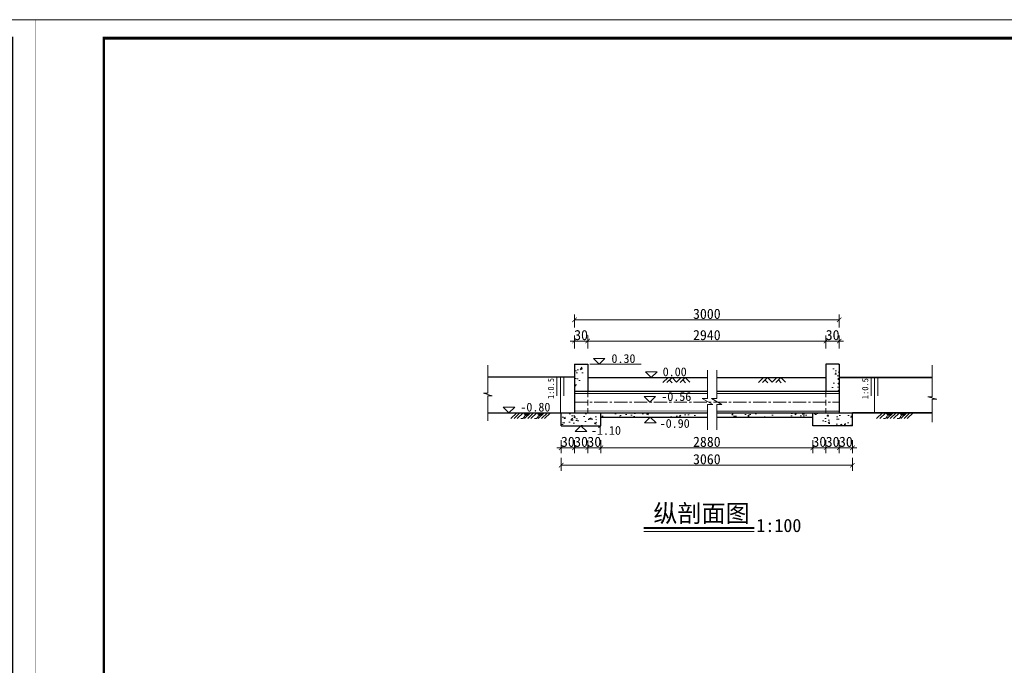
# Model space of a CAD drawing. Extents: x 36231 to 595326, y 3059 to 3871788.
# Tile 60 of 143: x 584999 to 585222, y 3864597 to 3864743. Entities that reach past the tile are written whole.
import ezdxf

# ---------------------------------------------------------------- set-up
doc = ezdxf.new("R2010")
doc.units = 0
doc.header["$PDMODE"] = 32
doc.header["$PDSIZE"] = 0.2
doc.linetypes.add('CENTER2', pattern=[1.125, 0.75, -0.125, 0.125, -0.125])
doc.linetypes.add('HIDDEN', pattern=[0.375, 0.25, -0.125])
doc.layers.get('0').update_dxf_attribs({"linetype": 'CONTINUOUS'})
doc.layers.get('Defpoints').update_dxf_attribs({"linetype": 'CONTINUOUS'})
for name, color, linetype, lineweight in [('0.09标注线', 3, 'CONTINUOUS', 9), ('0.13填充', 8, 'CONTINUOUS', 9), ('0.13文字', 3, 'CONTINUOUS', 13), ('0.30粗蓝', 4, 'CONTINUOUS', 30), ('图框１', 5, 'CONTINUOUS', 60), ('文字', 7, 'CONTINUOUS', 15), ('文字层', 7, 'CONTINUOUS', 15), ('粗线', 7, 'CONTINUOUS', 35), ('细实线', 3, 'CONTINUOUS', 20), ('细线', 7, 'CONTINUOUS', 15), ('细线-尺寸线和尺寸界限、剖面线、示坡线、重合剖面的轮廓线、钢筋图的构件轮廓线、表格中分隔线、引出线', 7, 'CONTINUOUS', 0), ('虚线', 251, 'HIDDEN', 15)]:
    doc.layers.add(name, color=color, linetype=linetype, lineweight=lineweight)
doc.styles.add('-仿宋_GB2312', font='仿宋_GB2312_0.ttf')
doc.styles.add('HZTXT', font='仿宋_GB2312_0.ttf', dxfattribs={"width": 0.8, "height": 2.5})
doc.styles.get("Standard").update_dxf_attribs({"font": 'rs.shx', "bigfont": 'hztxt.shx'})
doc.dimstyles.get("Standard").update_dxf_attribs({"dimtxt": 0.18, "dimasz": 0.18, "dimexe": 0.18, "dimexo": 0.0625, "dimgap": 0.09, "dimtad": 0, "dimtih": 1, "dimtoh": 1, "dimdec": 0, "dimlfac": 2, "dimzin": 0, "dimdsep": 46, "dimtxsty": 'Standard', "dimcen": 0.09, "dimadec": 0, "dimazin": 0, "dimtfac": 1, "dimtdec": 0, "dimtofl": 0, "dimtmove": 0, "dimatfit": 3, "dimfxl": 1, "dimtolj": 1, "dimtzin": 0, "dimarcsym": 0})
doc.dimstyles.new('副本 (5) (2) STANDARD', dxfattribs={"dimtxt": 2.3, "dimasz": 1, "dimexe": 1.25, "dimexo": 1.5, "dimgap": 0.2, "dimtad": 1, "dimdec": 0, "dimlfac": 10, "dimzin": 0, "dimdsep": 46, "dimtxsty": '-仿宋_GB2312', "dimblk": 'ARCHTICK', "dimcen": 0.09, "dimadec": 0, "dimazin": 0, "dimtfac": 1, "dimtdec": 0, "dimtix": 1, "dimtmove": 2, "dimatfit": 3, "dimfxl": 1.7, "dimfxlon": 1, "dimtolj": 1, "dimtzin": 0, "dimlwd": 9, "dimlwe": 9, "dimarcsym": 0})
doc.dimstyles.new('工作室标准标注', dxfattribs={"dimtxt": 2.5, "dimasz": 1, "dimexe": 1.2, "dimexo": 1.5, "dimgap": 1, "dimtad": 1, "dimdec": 1, "dimzin": 0, "dimdsep": 46, "dimtxsty": 'HZTXT', "dimblk": 'ARCHTICK', "dimcen": 0.09, "dimadec": 0, "dimazin": 0, "dimtfac": 0.09, "dimtdec": 1, "dimtofl": 0, "dimtmove": 2, "dimatfit": 3, "dimldrblk": 'ARCHTICK', "dimfxl": 3, "dimfxlon": 1, "dimtolj": 1, "dimtzin": 0, "dimarcsym": 0})

# ---------------------------------------------------------------- blocks, each defined once
blk = doc.blocks.new('eesz')
at = {"layer": '图框１', "color": 7, "const_width": 0.46666665}
blk.add_lwpolyline([(25244.47424427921, -497.5989567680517), (25244.47424427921, -1980.561866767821), (27344.47416927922, -1980.561866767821), (27344.47416927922, -497.5989567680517)], close=True, dxfattribs=at)
blk.add_lwpolyline([(25244.47424427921, -497.5989567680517), (25244.47424427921, -1980.561866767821), (27344.47416927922, -1980.561866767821), (27344.47416927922, -497.5989567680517)], close=True, dxfattribs=at)
at = {"layer": '图框１', "color": 5, "const_width": 0.46666665}
blk.add_lwpolyline([(25244.47424427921, -497.5989567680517), (25244.47424427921, -1980.561866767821), (27344.47416927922, -1980.561866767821), (27344.47416927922, -497.5989567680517)], close=True, dxfattribs=at)
at = {"layer": '图框１', "color": 7}
blk.add_lwpolyline([(25322.25201927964, -518.3396967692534, 3.111110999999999, 3.111110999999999, 0), (27318.54824427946, -518.3396967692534, 2.592592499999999, 2.592592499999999, 0), (27318.54824427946, -1954.635941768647, 2.592592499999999, 2.592592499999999, 0), (25322.25201927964, -1954.635941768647, 2.592592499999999, 2.592592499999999, 0)], format="xyseb", close=True, dxfattribs=at)
blk.add_lwpolyline([(25322.25201927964, -518.3396967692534, 3.111110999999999, 3.111110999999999, 0), (27318.54824427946, -518.3396967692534, 2.592592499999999, 2.592592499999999, 0), (27318.54824427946, -1954.635941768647, 2.592592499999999, 2.592592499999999, 0), (25322.25201927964, -1954.635941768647, 2.592592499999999, 2.592592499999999, 0)], format="xyseb", close=True, dxfattribs=at)
at = {"layer": '图框１', "color": 5}
blk.add_lwpolyline([(25322.25201927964, -518.3396967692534, 3.111110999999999, 3.111110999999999, 0), (27318.54824427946, -518.3396967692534, 2.592592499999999, 2.592592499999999, 0), (27318.54824427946, -1954.635941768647, 2.592592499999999, 2.592592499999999, 0), (25322.25201927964, -1954.635941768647, 2.592592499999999, 2.592592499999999, 0)], format="xyseb", close=True, dxfattribs=at)
blk = doc.blocks.new('_ARCHTICK')
at = {"color": 0, "linetype": 'ByBlock', "const_width": 0.15}
blk.add_lwpolyline([(-0.5, -0.5), (0.5, 0.5)], dxfattribs=at)
blk = doc.blocks.new('*D1622')
at = {"layer": '0.09标注线', "color": 0, "lineweight": 9}
for p, q in [((585124.7936141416, 3864668.459634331), (585124.7936141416, 3864671.409634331)), ((585127.7936141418, 3864668.459634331), (585127.7936141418, 3864671.409634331)), ((585124.7936141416, 3864670.159634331), (585123.7936141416, 3864670.159634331)), ((585124.7936141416, 3864670.159634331), (585127.7936141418, 3864670.159634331)), ((585127.7936141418, 3864670.159634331), (585128.7936141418, 3864670.159634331))]:
    blk.add_line(p, q, dxfattribs=at)
at = {"layer": 'Defpoints', "color": 0, "lineweight": 13}
for p in [(585127.7936141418, 3864670.159634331), (585124.7936141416, 3864664.908054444), (585127.7936141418, 3864664.908028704)]:
    blk.add_point(p, dxfattribs=at)
at = {"layer": '0.09标注线', "color": 0, "lineweight": 9}
blk.add_blockref('_ARCHTICK', (585124.7936141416, 3864670.159634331), dxfattribs=at)
at = {"layer": '0.09标注线', "color": 0, "lineweight": 9, "rotation": 180}
blk.add_blockref('_ARCHTICK', (585127.7936141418, 3864670.159634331), dxfattribs=at)
at = {"layer": '0.09标注线', "color": 0, "lineweight": 13, "insert": (585126.2936141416, 3864671.509634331), "char_height": 2.3, "attachment_point": 5, "style": '-仿宋_GB2312'}
blk.add_mtext('\\A1;30', dxfattribs=at)
blk = doc.blocks.new('*D1624')
at = {"layer": '0.09标注线', "color": 0, "lineweight": 9}
for p, q in [((585181.7936179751, 3864668.459634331), (585181.7936179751, 3864671.409634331)), ((585184.7936179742, 3864668.459634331), (585184.7936179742, 3864671.409634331)), ((585181.7936179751, 3864670.159634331), (585180.7936179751, 3864670.159634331)), ((585181.7936179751, 3864670.159634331), (585184.7936179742, 3864670.159634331)), ((585184.7936179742, 3864670.159634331), (585185.7936179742, 3864670.159634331))]:
    blk.add_line(p, q, dxfattribs=at)
at = {"layer": 'Defpoints', "color": 0, "lineweight": 13}
for p in [(585184.7936179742, 3864670.159634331), (585184.7936179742, 3864664.908283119), (585181.7936179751, 3864661.908056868)]:
    blk.add_point(p, dxfattribs=at)
at = {"layer": '0.09标注线', "color": 0, "lineweight": 9}
blk.add_blockref('_ARCHTICK', (585181.7936179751, 3864670.159634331), dxfattribs=at)
at = {"layer": '0.09标注线', "color": 0, "lineweight": 9, "rotation": 180}
blk.add_blockref('_ARCHTICK', (585184.7936179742, 3864670.159634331), dxfattribs=at)
at = {"layer": '0.09标注线', "color": 0, "lineweight": 13, "insert": (585183.2936179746, 3864671.509634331), "char_height": 2.3, "attachment_point": 5, "style": '-仿宋_GB2312'}
blk.add_mtext('\\A1;30', dxfattribs=at)
blk = doc.blocks.new('*D1625')
at = {"layer": '0.09标注线', "color": 0, "lineweight": 9}
for p, q in [((585121.7915231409, 3864647.661786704), (585121.7915231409, 3864644.711786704)), ((585124.7925162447, 3864647.661786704), (585124.7925162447, 3864644.711786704)), ((585121.7915231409, 3864645.961786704), (585120.7915231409, 3864645.961786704)), ((585121.7915231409, 3864645.961786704), (585124.7925162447, 3864645.961786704)), ((585124.7925162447, 3864645.961786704), (585125.7925162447, 3864645.961786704))]:
    blk.add_line(p, q, dxfattribs=at)
at = {"layer": 'Defpoints', "color": 0, "lineweight": 13}
for p in [(585124.7925162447, 3864653.908045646), (585121.7915231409, 3864650.908045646), (585124.7925162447, 3864645.961786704)]:
    blk.add_point(p, dxfattribs=at)
at = {"layer": '0.09标注线', "color": 0, "lineweight": 9}
blk.add_blockref('_ARCHTICK', (585121.7915231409, 3864645.961786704), dxfattribs=at)
at = {"layer": '0.09标注线', "color": 0, "lineweight": 9, "rotation": 180}
blk.add_blockref('_ARCHTICK', (585124.7925162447, 3864645.961786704), dxfattribs=at)
at = {"layer": '0.09标注线', "color": 0, "lineweight": 13, "insert": (585123.2920196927, 3864647.311786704), "char_height": 2.3, "attachment_point": 5, "style": '-仿宋_GB2312'}
blk.add_mtext('\\A1;30', dxfattribs=at)
blk = doc.blocks.new('*D1626')
at = {"layer": '0.09标注线', "color": 0, "lineweight": 9}
for p, q in [((585124.7925162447, 3864647.661786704), (585124.7925162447, 3864644.711786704)), ((585127.7936141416, 3864647.661786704), (585127.7936141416, 3864644.711786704)), ((585124.7925162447, 3864645.961786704), (585123.7925162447, 3864645.961786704)), ((585124.7925162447, 3864645.961786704), (585127.7936141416, 3864645.961786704)), ((585127.7936141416, 3864645.961786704), (585128.7936141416, 3864645.961786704))]:
    blk.add_line(p, q, dxfattribs=at)
at = {"layer": 'Defpoints', "color": 0, "lineweight": 13}
for p in [(585124.7925162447, 3864653.908045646), (585127.7936141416, 3864653.908045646), (585127.7936141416, 3864645.961786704)]:
    blk.add_point(p, dxfattribs=at)
at = {"layer": '0.09标注线', "color": 0, "lineweight": 9}
blk.add_blockref('_ARCHTICK', (585124.7925162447, 3864645.961786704), dxfattribs=at)
at = {"layer": '0.09标注线', "color": 0, "lineweight": 9, "rotation": 180}
blk.add_blockref('_ARCHTICK', (585127.7936141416, 3864645.961786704), dxfattribs=at)
at = {"layer": '0.09标注线', "color": 0, "lineweight": 13, "insert": (585126.2930651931, 3864647.311786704), "char_height": 2.3, "attachment_point": 5, "style": '-仿宋_GB2312'}
blk.add_mtext('\\A1;30', dxfattribs=at)
blk = doc.blocks.new('*D1627')
at = {"layer": '0.09标注线', "color": 0, "lineweight": 9}
for p, q in [((585127.7936141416, 3864647.661786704), (585127.7936141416, 3864644.711786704)), ((585130.7915231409, 3864647.661786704), (585130.7915231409, 3864644.711786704)), ((585127.7936141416, 3864645.961786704), (585126.7936141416, 3864645.961786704)), ((585127.7936141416, 3864645.961786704), (585130.7915231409, 3864645.961786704)), ((585130.7915231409, 3864645.961786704), (585131.7915231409, 3864645.961786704))]:
    blk.add_line(p, q, dxfattribs=at)
at = {"layer": 'Defpoints', "color": 0, "lineweight": 13}
for p in [(585127.7936141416, 3864653.908045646), (585130.7915231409, 3864650.908045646), (585130.7915231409, 3864645.961786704)]:
    blk.add_point(p, dxfattribs=at)
at = {"layer": '0.09标注线', "color": 0, "lineweight": 9}
blk.add_blockref('_ARCHTICK', (585127.7936141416, 3864645.961786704), dxfattribs=at)
at = {"layer": '0.09标注线', "color": 0, "lineweight": 9, "rotation": 180}
blk.add_blockref('_ARCHTICK', (585130.7915231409, 3864645.961786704), dxfattribs=at)
at = {"layer": '0.09标注线', "color": 0, "lineweight": 13, "insert": (585129.2925686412, 3864647.311786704), "char_height": 2.3, "attachment_point": 5, "style": '-仿宋_GB2312'}
blk.add_mtext('\\A1;30', dxfattribs=at)
blk = doc.blocks.new('*D1629')
at = {"layer": '0.09标注线', "color": 0, "lineweight": 9}
for p, q in [((585178.7936179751, 3864647.661786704), (585178.7936179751, 3864644.711786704)), ((585181.793617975, 3864647.661786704), (585181.793617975, 3864644.711786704)), ((585178.7936179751, 3864645.961786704), (585177.7936179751, 3864645.961786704)), ((585178.7936179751, 3864645.961786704), (585181.793617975, 3864645.961786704)), ((585181.793617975, 3864645.961786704), (585182.793617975, 3864645.961786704))]:
    blk.add_line(p, q, dxfattribs=at)
at = {"layer": 'Defpoints', "color": 0, "lineweight": 13}
for p in [(585181.793617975, 3864653.908045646), (585178.7936179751, 3864650.908045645), (585181.793617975, 3864645.961786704)]:
    blk.add_point(p, dxfattribs=at)
at = {"layer": '0.09标注线', "color": 0, "lineweight": 9}
blk.add_blockref('_ARCHTICK', (585178.7936179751, 3864645.961786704), dxfattribs=at)
at = {"layer": '0.09标注线', "color": 0, "lineweight": 9, "rotation": 180}
blk.add_blockref('_ARCHTICK', (585181.793617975, 3864645.961786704), dxfattribs=at)
at = {"layer": '0.09标注线', "color": 0, "lineweight": 13, "insert": (585180.293617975, 3864647.311786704), "char_height": 2.3, "attachment_point": 5, "style": '-仿宋_GB2312'}
blk.add_mtext('\\A1;30', dxfattribs=at)
blk = doc.blocks.new('*D1630')
at = {"layer": '0.09标注线', "color": 0, "lineweight": 9}
for p, q in [((585181.793617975, 3864647.661786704), (585181.793617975, 3864644.711786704)), ((585184.7936598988, 3864647.661786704), (585184.7936598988, 3864644.711786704)), ((585181.793617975, 3864645.961786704), (585180.793617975, 3864645.961786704)), ((585181.793617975, 3864645.961786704), (585184.7936598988, 3864645.961786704)), ((585184.7936598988, 3864645.961786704), (585185.7936598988, 3864645.961786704))]:
    blk.add_line(p, q, dxfattribs=at)
at = {"layer": 'Defpoints', "color": 0, "lineweight": 13}
for p in [(585181.793617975, 3864653.908045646), (585184.7936598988, 3864653.908045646), (585184.7936598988, 3864645.961786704)]:
    blk.add_point(p, dxfattribs=at)
at = {"layer": '0.09标注线', "color": 0, "lineweight": 9}
blk.add_blockref('_ARCHTICK', (585181.793617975, 3864645.961786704), dxfattribs=at)
at = {"layer": '0.09标注线', "color": 0, "lineweight": 9, "rotation": 180}
blk.add_blockref('_ARCHTICK', (585184.7936598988, 3864645.961786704), dxfattribs=at)
at = {"layer": '0.09标注线', "color": 0, "lineweight": 13, "insert": (585183.293638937, 3864647.311786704), "char_height": 2.3, "attachment_point": 5, "style": '-仿宋_GB2312'}
blk.add_mtext('\\A1;30', dxfattribs=at)
blk = doc.blocks.new('*D1631')
at = {"layer": '0.09标注线', "color": 0, "lineweight": 9}
for p, q in [((585184.7936598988, 3864647.661786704), (585184.7936598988, 3864644.711786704)), ((585187.7936179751, 3864647.661786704), (585187.7936179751, 3864644.711786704)), ((585184.7936598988, 3864645.961786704), (585183.7936598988, 3864645.961786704)), ((585184.7936598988, 3864645.961786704), (585187.7936179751, 3864645.961786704)), ((585187.7936179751, 3864645.961786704), (585188.7936179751, 3864645.961786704))]:
    blk.add_line(p, q, dxfattribs=at)
at = {"layer": 'Defpoints', "color": 0, "lineweight": 13}
for p in [(585184.7936598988, 3864653.908045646), (585187.7936179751, 3864650.908045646), (585187.7936179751, 3864645.961786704)]:
    blk.add_point(p, dxfattribs=at)
at = {"layer": '0.09标注线', "color": 0, "lineweight": 9}
blk.add_blockref('_ARCHTICK', (585184.7936598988, 3864645.961786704), dxfattribs=at)
at = {"layer": '0.09标注线', "color": 0, "lineweight": 9, "rotation": 180}
blk.add_blockref('_ARCHTICK', (585187.7936179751, 3864645.961786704), dxfattribs=at)
at = {"layer": '0.09标注线', "color": 0, "lineweight": 13, "insert": (585186.293638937, 3864647.311786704), "char_height": 2.3, "attachment_point": 5, "style": '-仿宋_GB2312'}
blk.add_mtext('\\A1;30', dxfattribs=at)
blk = doc.blocks.new('*D1750')
at = {"layer": 'Defpoints', "color": 0, "lineweight": 13}
for p in [(36259.39384538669, 3864669.937202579), (36234.63696926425, 3864657.301094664), (585837.1791262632, 3864657.301094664)]:
    blk.add_point(p, dxfattribs=at)
at = {"layer": '细实线', "color": 0, "lineweight": -2}
for p, q in [((36237.63696926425, 3864669.937202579), (36233.43696926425, 3864669.937202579)), ((36234.63696926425, 3864669.937202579), (36234.63696926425, 3864657.301094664)), ((36237.63696926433, 3864657.301094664), (36233.43696926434, 3864657.301094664))]:
    blk.add_line(p, q, dxfattribs=at)
for p, rotation in [((36234.63696926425, 3864669.937202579), 90), ((36234.63696926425, 3864657.301094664), 270)]:
    blk.add_blockref('_ARCHTICK', p, dxfattribs=dict(at, rotation=rotation))
at = {"layer": '细实线', "color": 0, "lineweight": 9, "insert": (36232.38696926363, 3864663.619148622), "char_height": 2.5, "attachment_point": 5, "rotation": 90, "style": 'HZTXT'}
blk.add_mtext('\\A1;20', dxfattribs=at)

msp = doc.modelspace()

# ---------------------------------------------------------------- hatches: boundary and pattern name
at = {"layer": '0.09标注线', "lineweight": 13}
h = msp.add_hatch(dxfattribs=at)
h.set_pattern_fill('AR-CONC', color=256, scale=0.02, style=0)
h.set_pattern_definition([(50, (573638.012721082, 3867785.622910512), (3.64369337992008, -0.3187817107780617), [0.381, -4.191000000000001]), (355, (573638.012721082, 3867785.622910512), (-0.7048565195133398, 3.8211328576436), [0.3048, -3.3528]), (100.451, (573638.316361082, 3867785.596345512), (2.938850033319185, 3.502333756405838), [0.3238, -3.5618]), (46.18420000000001, (573638.012721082, 3867786.638910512), (5.421580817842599, -0.8408465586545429), [0.5715, -6.2865]), (96.6356, (573638.464519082, 3867786.568840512), (4.748084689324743, 4.948511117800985), [0.4857, -5.3427]), (351.1840000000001, (573638.012721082, 3867786.638910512), (4.748092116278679, 4.948502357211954), [0.4572, -5.0292]), (21, (573638.520721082, 3867786.384910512), (3.032297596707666, -2.04531037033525), [0.381, -4.191000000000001]), (326.0000000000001, (573638.520721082, 3867786.384910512), (1.236040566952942, 3.683759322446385), [0.3048, -3.3528]), (71.4514, (573638.773411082, 3867786.214468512), (4.268329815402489, 1.638457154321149), [0.3238, -3.5618]), (37.50000000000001, (573638.012721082, 3867785.622910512), (0.06177206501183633, 1.691100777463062), [0, -3.31216, 0, -3.4036, 0, -3.3655]), (7.499999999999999, (573638.012721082, 3867785.622910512), (1.336393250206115, 2.00361149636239), [0, -1.94056, 0, -3.23596, 0, -1.2827]), (327.5, (573636.879881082, 3867785.622910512), (2.711811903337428, -0.1145748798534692), [0, -1.27, 0, -3.9624, 0, -5.2578]), (317.5, (573636.371881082, 3867785.622910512), (2.962583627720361, 0.5085298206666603), [0, -1.651, 0, -2.63144, 0, -3.7338])])
h.paths.add_polyline_path([(585126.7936141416, 3864664.908054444), (585124.7936141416, 3864664.908054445), (585124.793617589, 3864658.707931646), (585126.7936141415, 3864658.707931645)])
h.paths.add_polyline_path([(585129.7915231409, 3864650.908045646), (585129.791523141, 3864653.908045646), (585121.7934955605, 3864653.908045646), (585121.7915231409, 3864650.908045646), (585126.2248679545, 3864650.908045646), (585126.2651194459, 3864650.948297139), (585126.3053709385, 3864650.908045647)])
h.paths.add_polyline_path([(585179.7936179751, 3864653.908045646), (585179.7936179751, 3864650.908045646), (585187.7936179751, 3864650.908045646), (585187.7937778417, 3864653.908045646)])
h.paths.add_polyline_path([(585182.793617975, 3864658.707931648), (585184.7936416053, 3864658.707931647), (585184.7936179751, 3864664.908054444), (585182.7936179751, 3864664.908054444)])
h.paths.add_polyline_path([(585154.9629971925, 3864652.907812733), (585154.96299672, 3864653.908045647), (585129.7915231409, 3864653.908045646), (585129.7915231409, 3864652.907959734)])
h.paths.add_polyline_path([(585157.0225722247, 3864653.908045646), (585157.0225726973, 3864652.907800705), (585179.7936179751, 3864652.907667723), (585179.7936179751, 3864653.908045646)])
at = {"layer": '0.13填充'}
h = msp.add_hatch(color=7, dxfattribs=at)
edge = h.paths.add_edge_path()
edge.add_ellipse((585113.8573269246, 3864654.045360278), major_axis=(0, -0.7306824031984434), ratio=0.9642642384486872, start_angle=280.8772955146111, end_angle=439.1227044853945)
edge.add_line((585114.5492392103, 3864653.907475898), (585113.1654146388, 3864653.907475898))
h = msp.add_hatch(color=7, dxfattribs=at)
edge = h.paths.add_edge_path()
edge.add_ellipse((585116.9564623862, 3864654.045360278), major_axis=(0, -0.7306824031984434), ratio=0.9642642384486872, start_angle=280.8772955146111, end_angle=439.1227044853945)
edge.add_line((585117.6483746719, 3864653.907475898), (585116.2645501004, 3864653.907475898))
h = msp.add_hatch(color=7, dxfattribs=at)
edge = h.paths.add_edge_path()
edge.add_ellipse((585196.0161147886, 3864654.045930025), major_axis=(0, -0.7306824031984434), ratio=0.9642642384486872, start_angle=280.8772955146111, end_angle=439.1227044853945)
edge.add_line((585196.7080270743, 3864653.908045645), (585195.3242025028, 3864653.908045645))
h = msp.add_hatch(color=7, dxfattribs=at)
edge = h.paths.add_edge_path()
edge.add_ellipse((585199.1152502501, 3864654.045930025), major_axis=(0, -0.7306824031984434), ratio=0.9642642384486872, start_angle=280.8772955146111, end_angle=439.1227044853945)
edge.add_line((585199.8071625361, 3864653.908045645), (585198.4233379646, 3864653.908045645))

# ---------------------------------------------------------------- linework, layer by layer
at = {"color": 0, "lineweight": 13}
for p, q in [((585154.9629986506, 3864658.307931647), (585124.7936072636, 3864658.307931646)), ((585184.7936248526, 3864658.307931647), (585157.0225741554, 3864658.307931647))]:
    msp.add_line(p, q, dxfattribs=at)
at = {"color": 0, "lineweight": 30}
for p, q in [((585154.9629996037, 3864658.707931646), (585124.7936075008, 3864658.707931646)), ((585184.7936246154, 3864658.707931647), (585157.0225751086, 3864658.707931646)), ((585105.14960712, 3864653.908054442), (585124.7936046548, 3864653.908045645))]:
    msp.add_line(p, q, dxfattribs=at)
at = {"layer": '0.09标注线', "color": 7}
msp.add_line((585128.3105256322, 3864664.908054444), (585139.9103099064, 3864664.908054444), dxfattribs=at)
at = {"layer": '0.09标注线'}
for p, q in [((585154.9630111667, 3864663.559946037), (585154.9629958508, 3864657.133085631)), ((585157.0225866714, 3864663.559946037), (585157.0225713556, 3864657.133085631)), ((585154.9629958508, 3864657.133085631), (585153.7629958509, 3864657.133085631)), ((585153.7629958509, 3864657.133085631), (585156.1629958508, 3864655.747888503)), ((585154.9629985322, 3864650.072258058), (585154.9629958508, 3864655.747888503)), ((585154.9629958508, 3864655.747888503), (585156.1629958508, 3864655.747888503)), ((585157.0225713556, 3864657.133085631), (585155.8225713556, 3864657.133085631)), ((585155.8225713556, 3864657.133085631), (585158.2225713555, 3864655.747888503)), ((585157.022574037, 3864650.072258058), (585157.0225713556, 3864655.747888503)), ((585157.0225713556, 3864655.747888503), (585158.2225713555, 3864655.747888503))]:
    msp.add_line(p, q, dxfattribs=at)
at = {"layer": '0.09标注线', "color": 0, "lineweight": 13}
for p, q in [((585120.7969481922, 3864661.943685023), (585120.7969481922, 3864657.748668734)), ((585121.613215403, 3864661.943685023), (585121.6132118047, 3864653.908047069)), ((585122.3684980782, 3864661.943685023), (585122.368498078, 3864657.748668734)), ((585191.996588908, 3864661.913858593), (585191.996588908, 3864657.718842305)), ((585192.8128561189, 3864661.913858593), (585192.8128525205, 3864653.87822064)), ((585193.568138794, 3864661.913858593), (585193.5681387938, 3864657.718842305))]:
    msp.add_line(p, q, dxfattribs=at)
at = {"layer": '0.13填充', "color": 7, "lineweight": 40, "ltscale": 0.005}
msp.add_line((585140.4903454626, 3864627.816814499), (585165.5101937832, 3864627.816814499), dxfattribs=at)
at = {"layer": '0.13填充', "color": 7, "ltscale": 0.005}
msp.add_line((585140.4903454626, 3864626.973963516), (585165.5101937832, 3864626.973963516), dxfattribs=at)
at = {"layer": '0.13文字', "lineweight": 13}
msp.add_line((590756.6746656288, 3864742.976876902), (583564.2750096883, 3864742.976876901), dxfattribs=at)
at = {"layer": '0.30粗蓝', "color": 7, "ltscale": 80}
for p, q in [((585124.7936141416, 3864664.908054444), (585124.7936202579, 3864653.908045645)), ((585124.7936141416, 3864664.908054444), (585126.7936141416, 3864664.908054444)), ((585126.7936141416, 3864664.908054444), (585127.7936141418, 3864664.908028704)), ((585127.7936141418, 3864664.908028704), (585127.7936141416, 3864658.707931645)), ((585184.7936179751, 3864664.908054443), (585181.7936179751, 3864664.908054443)), ((585181.7936179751, 3864664.908054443), (585181.793617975, 3864658.707931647)), ((585184.7936179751, 3864664.908054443), (585184.7936598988, 3864653.908045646)), ((585124.7936144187, 3864661.943685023), (585105.149605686, 3864661.943685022)), ((585124.7936144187, 3864661.943685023), (585105.149605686, 3864661.943685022)), ((585127.7936141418, 3864661.908054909), (585154.9630072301, 3864661.908055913)), ((585157.0225827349, 3864661.90805599), (585181.793617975, 3864661.908056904)), ((585121.7915231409, 3864650.908045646), (585121.7934955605, 3864653.908045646)), ((585121.7934955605, 3864653.908045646), (585154.96299672, 3864653.908045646)), ((585130.7915231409, 3864650.908045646), (585130.7915231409, 3864653.908045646)), ((585157.0225722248, 3864653.908045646), (585187.7937778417, 3864653.908045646)), ((585178.7936179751, 3864650.908045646), (585178.7936179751, 3864653.908045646)), ((585187.7936179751, 3864650.908045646), (585187.7937778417, 3864653.908045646)), ((585130.7915231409, 3864652.907953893), (585154.9629971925, 3864652.907812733)), ((585157.0225726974, 3864652.907800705), (585178.7936179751, 3864652.907673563)), ((585121.7915231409, 3864650.908045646), (585130.7915231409, 3864650.908045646)), ((585187.7936179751, 3864650.908045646), (585178.7936179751, 3864650.908045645))]:
    msp.add_line(p, q, dxfattribs=at)
at = {"layer": '0.30粗蓝', "color": 7, "lineweight": 13, "ltscale": 80}
for p, q in [((585124.7936048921, 3864654.308043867), (585154.9629965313, 3864654.307805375)), ((585157.0225720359, 3864654.307789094), (585184.7936272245, 3864654.307569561))]:
    msp.add_line(p, q, dxfattribs=at)
at = {"layer": '粗线', "color": 7}
for p, q in [((585184.7934561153, 3864661.913858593), (585205.8757535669, 3864661.913858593)), ((585187.7937778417, 3864653.908045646), (585205.8757673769, 3864653.908045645))]:
    msp.add_line(p, q, dxfattribs=at)
at = {"layer": '细实线', "color": 6, "linetype": 'CENTER2', "lineweight": 13, "ltscale": 4}
msp.add_line((585124.7936060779, 3864656.307938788), (585184.7936260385, 3864656.307956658), dxfattribs=at)
at = {"layer": '细实线', "color": 7, "ltscale": 5}
for p, q in [((585111.745115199, 3864653.907475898), (585110.4087972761, 3864652.571157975)), ((585112.4522219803, 3864653.907475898), (585111.1159040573, 3864652.571157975)), ((585113.1593287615, 3864653.907475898), (585111.8230108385, 3864652.571157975)), ((585114.8442506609, 3864653.907475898), (585113.5079327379, 3864652.571157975)), ((585115.551357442, 3864653.907475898), (585114.2150395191, 3864652.571157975)), ((585116.2584642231, 3864653.907475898), (585114.9221463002, 3864652.571157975)), ((585117.9433861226, 3864653.907475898), (585116.6070681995, 3864652.571157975)), ((585118.6504929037, 3864653.907475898), (585117.3141749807, 3864652.571157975)), ((585119.3575996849, 3864653.907475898), (585118.0212817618, 3864652.571157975)), ((585194.6110098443, 3864653.908045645), (585193.2746919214, 3864652.571727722)), ((585195.3181166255, 3864653.908045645), (585193.9817987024, 3864652.571727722)), ((585197.0030385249, 3864653.908045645), (585195.666720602, 3864652.571727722)), ((585197.7101453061, 3864653.908045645), (585196.3738273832, 3864652.571727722)), ((585198.4172520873, 3864653.908045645), (585197.0809341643, 3864652.571727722)), ((585200.1021739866, 3864653.908045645), (585198.7658560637, 3864652.571727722)), ((585200.8092807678, 3864653.908045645), (585199.4729628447, 3864652.571727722)), ((585201.5163875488, 3864653.908045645), (585200.1800696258, 3864652.571727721))]:
    msp.add_line(p, q, dxfattribs=at)
at = {"layer": '细实线', "color": 7, "lineweight": 20, "ltscale": 5, "start_tangent": (-0.9990642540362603, 0.04325062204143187), "end_tangent": (-0.99950576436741, -0.03143607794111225)}
for points in [[(585113.8267589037, 3864653.318135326), (585113.5269691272, 3864653.202375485), (585113.449890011, 3864653.074239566), (585113.4114857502, 3864652.901232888), (585113.278909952, 3864652.740815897), (585113.0804472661, 3864652.640415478), (585112.6610780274, 3864652.571157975)], [(585116.9258943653, 3864653.318135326), (585116.6261045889, 3864653.202375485), (585116.5490254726, 3864653.074239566), (585116.5106212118, 3864652.901232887), (585116.3780454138, 3864652.740815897), (585116.1795827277, 3864652.640415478), (585115.7602134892, 3864652.571157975)], [(585195.9855467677, 3864653.318705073), (585195.6857569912, 3864653.202945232), (585195.608677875, 3864653.074809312), (585195.5702736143, 3864652.901802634), (585195.4376978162, 3864652.741385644), (585195.2392351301, 3864652.640985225), (585194.8198658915, 3864652.571727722)], [(585199.0846822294, 3864653.318705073), (585198.7848924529, 3864653.202945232), (585198.7078133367, 3864653.074809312), (585198.669409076, 3864652.901802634), (585198.5368332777, 3864652.741385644), (585198.3383705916, 3864652.640985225), (585197.9190013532, 3864652.571727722)]]:
    msp.add_spline(points, degree=3, dxfattribs=at)
at = {"layer": '细线', "color": 7, "lineweight": 9}
for p, q in [((585105.1496071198, 3864664.69628187), (585105.1496071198, 3864658.333692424)), ((585205.8757626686, 3864664.697555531), (585205.8757626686, 3864657.543696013)), ((585104.1457552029, 3864658.333692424), (585105.1496071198, 3864658.333692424)), ((585106.1534590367, 3864657.769605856), (585104.1457552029, 3864658.333692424)), ((585105.1496071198, 3864659.999605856), (585105.1496071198, 3864658.333692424)), ((585205.8757626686, 3864659.209609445), (585205.8757626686, 3864657.543696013)), ((585105.1496071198, 3864657.769605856), (585105.14960712, 3864652.086700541)), ((585105.1496071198, 3864657.769605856), (585106.1534590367, 3864657.769605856)), ((585204.8719107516, 3864657.543696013), (585205.8757626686, 3864657.543696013)), ((585206.8796145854, 3864656.979609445), (585204.8719107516, 3864657.543696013)), ((585205.8757626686, 3864656.979609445), (585205.8757626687, 3864651.757622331)), ((585205.8757626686, 3864656.979609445), (585206.8796145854, 3864656.979609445))]:
    msp.add_line(p, q, dxfattribs=at)
at = {"layer": '细线', "color": 7}
for points in [[(585130.4149155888, 3864664.908054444), (585129.1149155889, 3864666.208054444), (585131.7149155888, 3864666.208054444)], [(585142.2098398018, 3864661.908055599), (585140.9098398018, 3864663.208055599), (585143.5098398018, 3864663.208055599)], [(585141.8945657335, 3864656.307943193), (585140.5945657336, 3864657.607943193), (585143.1945657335, 3864657.607943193)], [(585109.9584380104, 3864653.90805229), (585108.6584380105, 3864655.20805229), (585111.2584380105, 3864655.20805229)], [(585141.9784347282, 3864652.907848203), (585143.2784347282, 3864651.607848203), (585140.6784347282, 3864651.607848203)], [(585126.2651194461, 3864650.948297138), (585127.565119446, 3864649.648297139), (585124.965119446, 3864649.648297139)]]:
    msp.add_lwpolyline(points, close=True, dxfattribs=at)
at = {"layer": '细线-尺寸线和尺寸界限、剖面线、示坡线、重合剖面的轮廓线、钢筋图的构件轮廓线、表格中分隔线、引出线', "color": 7, "ltscale": 80}
for p, q in [((585144.8518068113, 3864660.756852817), (585146.0030088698, 3864661.908054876)), ((585145.7478068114, 3864660.756852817), (585146.8990088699, 3864661.908054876)), ((585146.9704508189, 3864660.685410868), (585146.3234078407, 3864661.332453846)), ((585147.9463804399, 3864660.860683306), (585146.8990088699, 3864661.908054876)), ((585147.9463804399, 3864660.860683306), (585148.9937520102, 3864661.908054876)), ((585148.7385499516, 3864660.756852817), (585149.8897520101, 3864661.908054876)), ((585149.9756298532, 3864660.699846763), (585149.328586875, 3864661.34688974)), ((585150.9521688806, 3864660.845638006), (585149.8897520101, 3864661.908054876)), ((585166.519368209, 3864660.756854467), (585167.6705702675, 3864661.908056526)), ((585167.415368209, 3864660.756854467), (585168.5665702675, 3864661.908056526)), ((585168.6380122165, 3864660.685412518), (585167.9909692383, 3864661.332455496)), ((585169.613941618, 3864660.860684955), (585168.566570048, 3864661.908056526)), ((585169.6139418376, 3864660.860684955), (585170.6613134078, 3864661.908056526)), ((585170.4061113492, 3864660.756854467), (585171.5573134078, 3864661.908056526)), ((585171.6431912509, 3864660.699848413), (585170.9961482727, 3864661.34689139)), ((585172.6197302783, 3864660.845639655), (585171.5573134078, 3864661.908056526))]:
    msp.add_line(p, q, dxfattribs=at)
at = {"layer": '虚线', "color": 7, "lineweight": 15, "ltscale": 5}
for p, q in [((585127.7936141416, 3864658.707931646), (585127.7936141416, 3864653.908045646)), ((585181.793617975, 3864658.707931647), (585181.793617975, 3864653.908045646))]:
    msp.add_line(p, q, dxfattribs=at)

# ---------------------------------------------------------------- block references
at = {"layer": '文字层', "xscale": 0.1999999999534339, "yscale": 0.2000000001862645, "zscale": 0.2}
for p in [(579533.7078845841, 3864842.496668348), (579953.7078694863, 3864842.496668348)]:
    msp.add_blockref('eesz', p, dxfattribs=at)

# ---------------------------------------------------------------- texts
at = {"layer": '0.09标注线', "color": 7, "insert": (585138.6227304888, 3864667.198867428), "char_height": 2, "width": 18.52798878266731, "attachment_point": 3, "style": '-仿宋_GB2312'}
msp.add_mtext('0.30', dxfattribs=at)
at = {"layer": '文字', "color": 7, "attachment_point": 1, "style": '-仿宋_GB2312'}
for s, insert, char_height, width in [('0.00', (585144.7918679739, 3864664.189317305), 2, 3.97139499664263), ('-0.56', (585144.4765939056, 3864658.589204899), 2, 3.97139499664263), ('-0.80', (585112.5404661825, 3864656.189313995), 2, 3.97139499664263), ('-0.90', (585144.109217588, 3864652.495741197), 2, 3.97139499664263), ('-1.10', (585128.5332838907, 3864650.908045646), 2, 3.97139499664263), ('纵剖面图', (585142.6736140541, 3864633.107289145), 4, 38.01371816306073), ('1:100', (585166.0127681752, 3864629.864750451), 3, 10.28954739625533)]:
    msp.add_mtext(s, dxfattribs=dict(at, insert=insert, char_height=char_height, width=width))
at = {"layer": '文字', "color": 7, "char_height": 1.4, "width": 10.83117815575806, "attachment_point": 1, "rotation": 90, "style": '-仿宋_GB2312'}
for insert in [(585118.7666375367, 3864657.029390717), (585189.9662782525, 3864656.999564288)]:
    msp.add_mtext('1:0.5', dxfattribs=dict(at, insert=insert))

# ---------------------------------------------------------------- dimensions: what is measured, and where the dimension line sits
at = {"layer": '0.09标注线', "lineweight": 13}
for base, p1, p2, picture, middle in [((585127.7936141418, 3864670.159634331), (585124.7936141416, 3864664.908054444), (585127.7936141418, 3864664.908028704), '*D1622', (585126.2936141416, 3864671.509634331)), ((585184.7936179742, 3864670.159634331), (585181.7936179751, 3864661.908056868), (585184.7936179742, 3864664.908283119), '*D1624', (585183.2936179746, 3864671.509634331)), ((585124.7925162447, 3864645.961786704), (585121.7915231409, 3864650.908045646), (585124.7925162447, 3864653.908045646), '*D1625', (585123.2920196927, 3864647.311786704)), ((585127.7936141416, 3864645.961786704), (585124.7925162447, 3864653.908045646), (585127.7936141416, 3864653.908045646), '*D1626', (585126.2930651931, 3864647.311786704)), ((585130.7915231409, 3864645.961786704), (585127.7936141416, 3864653.908045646), (585130.7915231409, 3864650.908045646), '*D1627', (585129.2925686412, 3864647.311786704)), ((585181.793617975, 3864645.961786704), (585178.7936179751, 3864650.908045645), (585181.793617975, 3864653.908045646), '*D1629', (585180.293617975, 3864647.311786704)), ((585184.7936598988, 3864645.961786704), (585181.793617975, 3864653.908045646), (585184.7936598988, 3864653.908045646), '*D1630', (585183.293638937, 3864647.311786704)), ((585187.7936179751, 3864645.961786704), (585184.7936598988, 3864653.908045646), (585187.7936179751, 3864650.908045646), '*D1631', (585186.293638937, 3864647.311786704))]:
    dim = msp.add_linear_dim(base=base, p1=p1, p2=p2, dimstyle='副本 (5) (2) STANDARD', dxfattribs=at)
    dim.commit()
    dim.dimension.update_dxf_attribs({"geometry": picture, "text_midpoint": middle})
for base, p1, p2, text in [((585187.7936177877, 3864642.016881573), (585121.7915231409, 3864650.908045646), (585187.7936177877, 3864650.904528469), '3060'), ((585178.7936179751, 3864645.961786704), (585130.7915231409, 3864650.908045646), (585178.7936179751, 3864650.908045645), '2880')]:
    msp.add_linear_dim(base=base, p1=p1, p2=p2, text=text, dimstyle='副本 (5) (2) STANDARD', dxfattribs=at).render()
at = {"layer": '0.13文字', "lineweight": 13}
for base, p1, p2, text in [((585184.7936179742, 3864674.970049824), (585124.7936141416, 3864664.908054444), (585184.7936179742, 3864664.908283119), '3000'), ((585181.7936179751, 3864670.159634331), (585127.7936141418, 3864664.908028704), (585181.7936179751, 3864661.908056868), '2940')]:
    msp.add_linear_dim(base=base, p1=p1, p2=p2, text=text, dimstyle='Standard', override={"dimtxt": 2.3, "dimasz": 1, "dimexe": 1.25, "dimexo": 1.5, "dimgap": 0.2, "dimtad": 1, "dimtih": 0, "dimtoh": 0, "dimlfac": 10, "dimtxsty": '-仿宋_GB2312', "dimblk": 'ARCHTICK', "dimtix": 1, "dimtofl": 1, "dimtmove": 2, "dimfxl": 1.7, "dimfxlon": 1, "dimlwd": 9, "dimlwe": 9}, dxfattribs=at).render()
at = {"layer": '细实线', "lineweight": 9}
dim = msp.add_linear_dim(base=(36234.63696926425, 3864657.301094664), p1=(36259.39384538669, 3864669.937202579), p2=(585837.1791262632, 3864657.301094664), angle=90, text='20', dimstyle='工作室标准标注', override={"dimdec": 0, "dimlfac": 2}, dxfattribs=at)
dim.commit()
dim.dimension.update_dxf_attribs({"geometry": '*D1750', "text_midpoint": (36232.38696926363, 3864663.619148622)})

doc.saveas('drawing.dxf')
